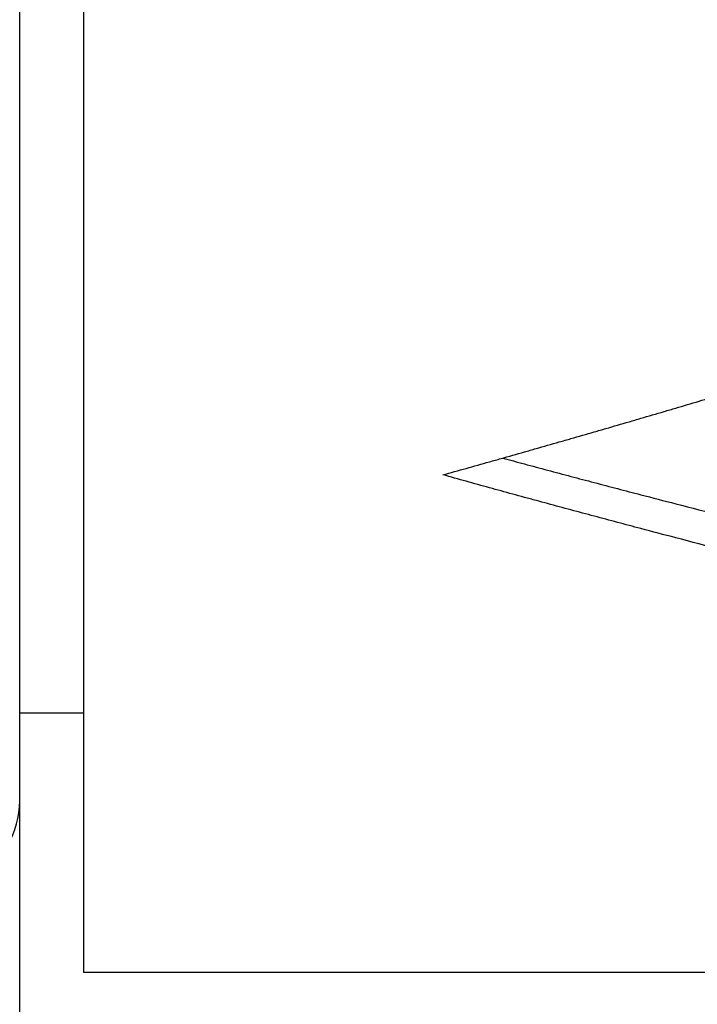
# Model space of a CAD drawing. Header units: millimetres. Extents: x 226749 to 325316, y -44191 to 40236.
# Tile 136 of 164: x 294281 to 294289, y 13114 to 13126. Entities that reach past the tile are written whole.
import ezdxf

# ---------------------------------------------------------------- set-up
doc = ezdxf.new("R2010")
doc.units = ezdxf.units.MM
doc.header["$LTSCALE"] = 100
doc.layers.add('K_URZĄDZENIA', color=4, linetype='Continuous')

# ---------------------------------------------------------------- blocks, each defined once
blk = doc.blocks.new('ZBIORNIK_RZUT')
at = {"layer": 'K_URZĄDZENIA'}
for p, q in [((149059.614, 96692.494), (149059.614, 96676.528)), ((148986.114, 96676.528), (149059.614, 96676.528)), ((149056.364, 96676.528), (149056.364, 96675.728)), ((149057.464, 96675.728), (149035.422, 96675.728)), ((149058.214, 96675.728), (149057.464, 96675.728)), ((149061.447, 96675.728), (149058.214, 96675.728))]:
    blk.add_line(p, q, dxfattribs=at)
blk.add_arc((149057.464, 96674.628), 1.1, 270, 90, dxfattribs=at)
for points, knots in [([(149053.376, 96681.028), (149053.349, 96681.126), (149053.322, 96681.223), (149053.295, 96681.32), (149053.268, 96681.417), (149053.24, 96681.514), (149053.213, 96681.612), (149053.199, 96681.66), (149053.185, 96681.709), (149053.172, 96681.757), (149053.144, 96681.855), (149053.117, 96681.952), (149053.089, 96682.049), (149053.075, 96682.098), (149053.061, 96682.146), (149053.047, 96682.195), (149053.02, 96682.292), (149052.992, 96682.389), (149052.964, 96682.487), (149052.95, 96682.535), (149052.936, 96682.584), (149052.922, 96682.632), (149052.894, 96682.73), (149052.866, 96682.827), (149052.838, 96682.924), (149052.824, 96682.973), (149052.81, 96683.021), (149052.796, 96683.07), (149052.767, 96683.167), (149052.739, 96683.264), (149052.711, 96683.362), (149052.697, 96683.41), (149052.682, 96683.459), (149052.668, 96683.507), (149052.64, 96683.605), (149052.611, 96683.702), (149052.583, 96683.799), (149052.568, 96683.848), (149052.554, 96683.896), (149052.54, 96683.945), (149052.511, 96684.042), (149052.482, 96684.139), (149052.453, 96684.237), (149052.425, 96684.334), (149052.396, 96684.431), (149052.367, 96684.528)], [-0.3913119, -0.3913119, -0.3913119, -0.3913119, -0.3587026, -0.3587026, -0.3587026, -0.3260932, -0.3260932, -0.3260932, -0.3097886, -0.3097886, -0.3097886, -0.2771793, -0.2771793, -0.2771793, -0.2608746, -0.2608746, -0.2608746, -0.2282653, -0.2282653, -0.2282653, -0.2119606, -0.2119606, -0.2119606, -0.1793513, -0.1793513, -0.1793513, -0.1630466, -0.1630466, -0.1630466, -0.1304373, -0.1304373, -0.1304373, -0.1141326, -0.1141326, -0.1141326, -0.0815233, -0.0815233, -0.0815233, -0.0652186, -0.0652186, -0.0652186, -0.0326093, -0.0326093, -0.0326093, 0, 0, 0, 0]), ([(149053.166, 96681.778), (149053.19, 96681.869), (149053.215, 96681.959), (149053.239, 96682.049), (149053.252, 96682.098), (149053.265, 96682.146), (149053.278, 96682.195), (149053.304, 96682.292), (149053.33, 96682.389), (149053.356, 96682.487), (149053.369, 96682.535), (149053.382, 96682.584), (149053.395, 96682.632), (149053.421, 96682.73), (149053.447, 96682.827), (149053.472, 96682.924), (149053.485, 96682.973), (149053.498, 96683.021), (149053.511, 96683.07), (149053.536, 96683.167), (149053.562, 96683.264), (149053.587, 96683.362), (149053.6, 96683.41), (149053.613, 96683.459), (149053.625, 96683.507), (149053.663, 96683.653), (149053.701, 96683.799), (149053.739, 96683.945), (149053.789, 96684.139), (149053.839, 96684.334), (149053.889, 96684.528)], [0.0838411, 0.0838411, 0.0838411, 0.0838411, 0.1141326, 0.1141326, 0.1141326, 0.1304373, 0.1304373, 0.1304373, 0.1630466, 0.1630466, 0.1630466, 0.1793513, 0.1793513, 0.1793513, 0.2119606, 0.2119606, 0.2119606, 0.2282653, 0.2282653, 0.2282653, 0.2608746, 0.2608746, 0.2608746, 0.2771793, 0.2771793, 0.2771793, 0.3260932, 0.3260932, 0.3260932, 0.3913119, 0.3913119, 0.3913119, 0.3913119]), ([(149054.317, 96684.528), (149054.266, 96684.334), (149054.216, 96684.139), (149054.165, 96683.945), (149054.127, 96683.799), (149054.088, 96683.653), (149054.05, 96683.507), (149054.037, 96683.459), (149054.024, 96683.41), (149054.011, 96683.362), (149053.985, 96683.264), (149053.959, 96683.167), (149053.933, 96683.07), (149053.92, 96683.021), (149053.907, 96682.973), (149053.894, 96682.924), (149053.868, 96682.827), (149053.842, 96682.73), (149053.816, 96682.632), (149053.803, 96682.584), (149053.79, 96682.535), (149053.777, 96682.487), (149053.75, 96682.389), (149053.724, 96682.292), (149053.698, 96682.195), (149053.684, 96682.146), (149053.671, 96682.098), (149053.658, 96682.049), (149053.631, 96681.952), (149053.605, 96681.855), (149053.578, 96681.757), (149053.565, 96681.709), (149053.551, 96681.66), (149053.538, 96681.612), (149053.511, 96681.514), (149053.484, 96681.417), (149053.457, 96681.32), (149053.43, 96681.223), (149053.403, 96681.126), (149053.376, 96681.028)], [-0.3913119, -0.3913119, -0.3913119, -0.3913119, -0.3260932, -0.3260932, -0.3260932, -0.2771793, -0.2771793, -0.2771793, -0.2608746, -0.2608746, -0.2608746, -0.2282653, -0.2282653, -0.2282653, -0.2119606, -0.2119606, -0.2119606, -0.1793513, -0.1793513, -0.1793513, -0.1630466, -0.1630466, -0.1630466, -0.1304373, -0.1304373, -0.1304373, -0.1141326, -0.1141326, -0.1141326, -0.0815233, -0.0815233, -0.0815233, -0.0652186, -0.0652186, -0.0652186, -0.0326093, -0.0326093, -0.0326093, 0, 0, 0, 0])]:
    blk.add_open_spline(points, degree=3, knots=knots, dxfattribs=at)

msp = doc.modelspace()

# ---------------------------------------------------------------- block references
at = {"layer": 'K_URZĄDZENIA', "rotation": 270}
msp.add_blockref('ZBIORNIK_RZUT', (197604.999, 162174.098), dxfattribs=at)

doc.saveas('drawing.dxf')
